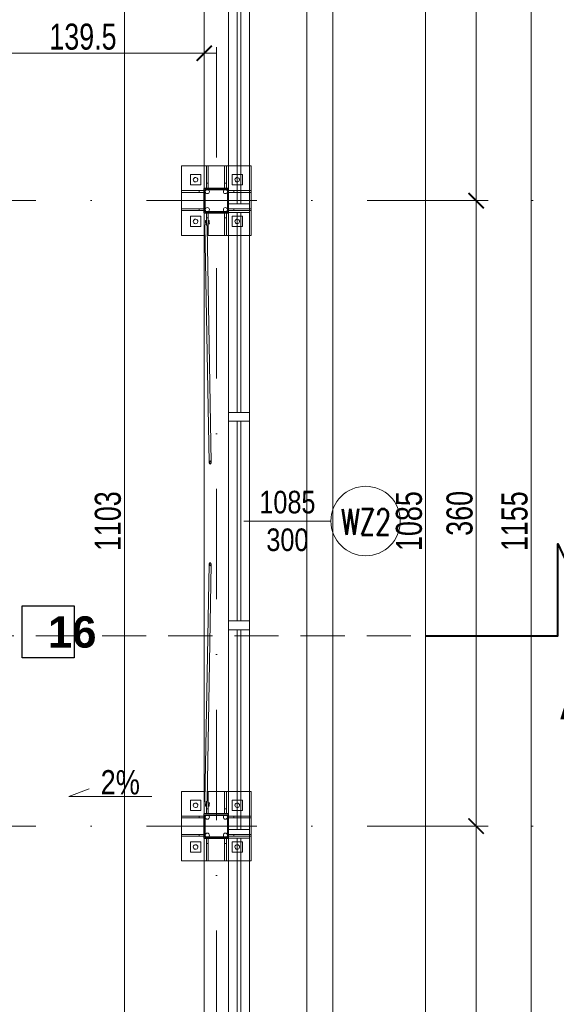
# Model space of a CAD drawing. Header units: millimetres. Extents: x -13532 to 2392, y -5241 to 5322.
# Tile 225 of 256: x -9669 to -9360, y 1375 to 1942. Entities that reach past the tile are written whole.
import ezdxf
from ezdxf.enums import TextEntityAlignment as Align

# ---------------------------------------------------------------- set-up
doc = ezdxf.new("R2010")
doc.units = ezdxf.units.MM
doc.linetypes.add('DASHED', pattern=[19.05, 12.7, -6.35])
doc.linetypes.add('KRESKAKROPKA2', pattern=[12.7, 6.35, -3.175, 0, -3.175])
doc.layers.get('0').update_dxf_attribs({"lineweight": 9, "true_color": 0x939393})
doc.layers.get('Defpoints').update_dxf_attribs({"true_color": 0xdae6d4})
for name, color, linetype, lineweight in [('- AGP-1_OPISY', 7, 'Continuous', 9), ('cz-sr', 150, 'Continuous', 15), ('opisy pomieszczeń - AGP1', 7, 'Continuous', 5), ('TS_INNE_OBIEKTY', 204, 'Continuous', 30), ('Wymiarowanie - Poziomy - AGP1', 172, 'Continuous', 5)]:
    doc.layers.add(name, color=color, linetype=linetype, lineweight=lineweight)
for name, color, linetype, lineweight, true_color in [('a___wymiary', 7, 'Continuous', 5, 0x666666), ('drzwi - AGP1', 7, 'Continuous', 13, 0x7f7f7f), ('KONSTRUKCJA - CIE - AGP1', 7, 'Continuous', 5, 0xbfbfbf), ('OPIS - AGP1', 7, 'Continuous', 0, 0x7f7f7f), ('OPISY - AGP1', 7, 'Continuous', 5, 0x000000), ('OSI', 7, 'KRESKAKROPKA2', 5, 0x7f7f7f), ('tło', 7, 'Continuous', 5, 0xcccccc), ('wymiary', 7, 'Continuous', 5, 0x7f7f7f), ('WYMIARY - AGP1', 7, 'Continuous', 5, 0x716d5a)]:
    doc.layers.add(name, color=color, linetype=linetype, lineweight=lineweight, true_color=true_color)
doc.styles.add('ARIAL', font='arial.ttf', dxfattribs={"width": 0.8})
doc.styles.add('ARIAL NARROW', font='ARIALN.TTF', dxfattribs={"width": 0.9})
doc.styles.add('GENERATED_STYLE_2', font='ARIAL.TTF', dxfattribs={"width": 0.999153})
doc.styles.add('ROMANS15', font='simplex.shx', dxfattribs={"width": 0.9, "height": 15})
doc.dimstyles.new('wymiary agp1', dxfattribs={"dimtxt": 15, "dimasz": 5, "dimexe": 5, "dimexo": 5, "dimgap": 1.8, "dimtad": 1, "dimdec": 3, "dimrnd": 0.5, "dimdsep": 46, "dimtxsty": 'ARIAL NARROW', "dimblk": 'znacznik', "dimcen": 1.5, "dimse1": 1, "dimse2": 1, "dimclrd": 256, "dimclre": 256, "dimazin": 0, "dimtfac": 1, "dimtdec": 3, "dimtmove": 1, "dimatfit": 3, "dimldrblk": 'znacznik', "dimfxl": 1000, "dimfxlon": 1, "dimlwd": -1, "dimarcsym": 0})

# ---------------------------------------------------------------- blocks, each defined once
blk = doc.blocks.new('tło')
at = {"layer": 'tło'}
for p, q in [((-9492.55, 2336.85), (-9492.55, 976.56)), ((-9507.55, 2321.87), (-9507.55, 976.56))]:
    blk.add_line(p, q, dxfattribs=at)
blk = doc.blocks.new('znacznik')
at = {"layer": 'a___wymiary'}
for p, q in [((0, 1.39), (0, -1.39)), ((1.39, 0), (-1.39, 0))]:
    blk.add_line(p, q, dxfattribs=at)
at = {"layer": 'a___wymiary', "const_width": 0.2}
blk.add_lwpolyline([(0.88, 0.88), (-0.88, -0.88)], dxfattribs=at)
blk = doc.blocks.new('*D507')
at = {"layer": 'Defpoints', "color": 0}
for p in [(-9536.64, 2230.85), (-9374.46, 2230.85), (-9536.64, 1075.85)]:
    blk.add_point(p, dxfattribs=at)
at = {"layer": 'WYMIARY - AGP1'}
blk.add_line((-9374.46, 1080.85), (-9374.46, 2225.85), dxfattribs=at)
at = {"layer": 'WYMIARY - AGP1', "xscale": 5, "yscale": 5, "zscale": 5}
for p, rotation in [((-9374.46, 2230.85), 90), ((-9374.46, 1075.85), 270)]:
    blk.add_blockref('znacznik', p, dxfattribs=dict(at, rotation=rotation))
at = {"layer": 'WYMIARY - AGP1', "color": 18, "true_color": 0x000000, "insert": (-9383.92, 1653.35), "char_height": 15, "attachment_point": 5, "rotation": 90, "style": 'ARIAL NARROW'}
blk.add_mtext('1155', dxfattribs=at)
blk = doc.blocks.new('*D551')
at = {"layer": 'Defpoints', "color": 0}
for p in [(-9548.64, 2105.68), (-10074.84, 2053.7), (-9548.64, 1927.1)]:
    blk.add_point(p, dxfattribs=at)
at = {"layer": 'WYMIARY - AGP1'}
blk.add_line((-10069.84, 2105.68), (-9553.64, 2105.68), dxfattribs=at)
at = {"layer": 'WYMIARY - AGP1', "xscale": 5, "yscale": 5, "zscale": 5, "rotation": 180}
blk.add_blockref('znacznik', (-10074.84, 2105.68), dxfattribs=at)
at = {"layer": 'WYMIARY - AGP1', "xscale": 5, "yscale": 5, "zscale": 5}
blk.add_blockref('znacznik', (-9548.64, 2105.68), dxfattribs=at)
at = {"layer": 'WYMIARY - AGP1', "color": 18, "true_color": 0x000000, "insert": (-9822.32, 2115.14), "char_height": 15, "attachment_point": 5, "style": 'ARIAL NARROW'}
blk.add_mtext('526', dxfattribs=at)
blk = doc.blocks.new('fgfggfgfg')
at = {"layer": 'drzwi - AGP1'}
for p, q in [((-8690.59, 2131.6), (-8690.59, 2016.6)), ((-8688.59, 2016.6), (-8688.59, 2131.6)), ((-8695.59, 2016.6), (-8695.59, 2011.6)), ((-8683.59, 2016.6), (-8695.59, 2016.6)), ((-8695.59, 2011.6), (-8683.59, 2011.6)), ((-8690.59, 2011.6), (-8690.59, 1896.6)), ((-8688.59, 1896.6), (-8688.59, 2011.6)), ((-8683.59, 2016.6), (-8683.59, 2011.6)), ((-8695.59, 1896.6), (-8695.59, 1891.6)), ((-8683.59, 1896.6), (-8695.59, 1896.6)), ((-8683.59, 1896.6), (-8683.59, 1891.6)), ((-8695.59, 1891.6), (-8683.59, 1891.6)), ((-8690.59, 1891.6), (-8690.59, 1776.6)), ((-8688.59, 1776.6), (-8688.59, 1891.6)), ((-8695.59, 1776.6), (-8695.59, 1771.6)), ((-8683.59, 1776.6), (-8695.59, 1776.6)), ((-8683.59, 1776.6), (-8683.59, 1771.6)), ((-8695.59, 1771.6), (-8683.59, 1771.6)), ((-8690.59, 1771.6), (-8690.59, 1656.6)), ((-8688.59, 1656.6), (-8688.59, 1771.6)), ((-8695.59, 1656.6), (-8695.59, 1651.6)), ((-8683.59, 1656.6), (-8695.59, 1656.6)), ((-8683.59, 1656.6), (-8683.59, 1651.6)), ((-8695.59, 1651.6), (-8683.59, 1651.6)), ((-8690.59, 1651.6), (-8690.59, 1536.6)), ((-8688.59, 1536.6), (-8688.59, 1651.6))]:
    blk.add_line(p, q, dxfattribs=at)
for points in [[(-8695.59, 2376.6), (-8695.59, 1291.6)], [(-8683.59, 1291.6), (-8683.59, 2376.6)]]:
    blk.add_lwpolyline(points, dxfattribs=at)
blk = doc.blocks.new('*D631')
at = {"layer": 'Defpoints', "color": 0}
for p in [(-9458.59, 1477.85), (-9406.11, 1477.85), (-9467.75, 1094.85)]:
    blk.add_point(p, dxfattribs=at)
at = {"layer": 'WYMIARY - AGP1'}
blk.add_line((-9406.11, 1099.85), (-9406.11, 1472.85), dxfattribs=at)
at = {"layer": 'WYMIARY - AGP1', "xscale": 5, "yscale": 5, "zscale": 5}
for p, rotation in [((-9406.11, 1477.85), 90), ((-9406.11, 1094.85), 270)]:
    blk.add_blockref('znacznik', p, dxfattribs=dict(at, rotation=rotation))
at = {"layer": 'WYMIARY - AGP1', "color": 18, "true_color": 0x000000, "insert": (-9415.57, 1286.35), "char_height": 15, "attachment_point": 5, "rotation": 90, "style": 'ARIAL NARROW'}
blk.add_mtext('383', dxfattribs=at)
blk = doc.blocks.new('*D649')
at = {"layer": 'Defpoints', "color": 0}
for p in [(-9659.98, 2204.85), (-9637.26, 1101.85), (-9608.6, 1101.85)]:
    blk.add_point(p, dxfattribs=at)
at = {"layer": 'WYMIARY - AGP1'}
blk.add_line((-9608.6, 2199.85), (-9608.6, 1106.85), dxfattribs=at)
at = {"layer": 'WYMIARY - AGP1', "xscale": 5, "yscale": 5, "zscale": 5}
for p, rotation in [((-9608.6, 2204.85), 90), ((-9608.6, 1101.85), 270)]:
    blk.add_blockref('znacznik', p, dxfattribs=dict(at, rotation=rotation))
at = {"layer": 'WYMIARY - AGP1', "color": 18, "true_color": 0x000000, "insert": (-9618.06, 1653.35), "char_height": 15, "attachment_point": 5, "rotation": 90, "style": 'ARIAL NARROW'}
blk.add_mtext('1103', dxfattribs=at)
blk = doc.blocks.new('osi')
at = {"layer": 'OSI', "ltscale": 10}
for p, q in [((-9555.74, 845.85), (-9555.74, 3158.85)), ((-11756.72, 1837.85), (-9340.14, 1837.85)), ((-11756.72, 1477.85), (-9340.14, 1477.85))]:
    blk.add_line(p, q, dxfattribs=at)
blk = doc.blocks.new('DFGSGSGS')
at = {"layer": '- AGP-1_OPISY', "lineweight": 40}
blk.add_lwpolyline([(-9434.86, 1587.38), (-9359.11, 1587.38), (-9359.11, 1640.3), (-9334.34, 1587.38)], dxfattribs=at)
at = {"layer": '- AGP-1_OPISY', "linetype": 'DASHED', "lineweight": 0, "ltscale": 2}
blk.add_lwpolyline([(-11678.83, 1587.38), (-9434.86, 1587.38)], dxfattribs=at)
at = {"layer": '- AGP-1_OPISY', "insert": (-9331.64, 1539.42), "char_height": 35, "width": 38.8305, "attachment_point": 9, "style": 'ARIAL'}
blk.add_mtext('A', dxfattribs=at)
blk = doc.blocks.new('konstrukcja 2025.01.09')
at = {"layer": 'KONSTRUKCJA - CIE - AGP1', "linetype": 'Continuous'}
for p, q in [((3688.92, 6798.11), (3688.92, 6812.36)), ((3688.92, 6812.36), (3703.17, 6812.36)), ((3703.17, 6799.37), (3703.17, 6812.36)), ((3704.17, 6812.36), (3703.17, 6812.36)), ((3704.17, 6799.37), (3704.17, 6812.36)), ((3704.17, 6812.36), (3713.67, 6812.36)), ((3713.67, 6799.37), (3713.67, 6812.36)), ((3714.67, 6812.36), (3713.67, 6812.36)), ((3714.67, 6799.37), (3714.67, 6812.36)), ((3714.67, 6812.36), (3728.92, 6812.36)), ((3728.92, 6798.11), (3728.92, 6812.36)), ((3699.92, 6807.36), (3693.92, 6807.36)), ((3693.92, 6807.36), (3693.92, 6801.36)), ((3699.92, 6801.36), (3699.92, 6807.36)), ((3717.92, 6807.36), (3717.92, 6801.36)), ((3723.92, 6807.36), (3717.92, 6807.36)), ((3723.92, 6801.36), (3723.92, 6807.36)), ((3693.92, 6801.36), (3699.92, 6801.36)), ((3703.17, 6802.36), (3704.17, 6802.36)), ((3713.67, 6802.36), (3714.67, 6802.36)), ((3717.92, 6801.36), (3723.92, 6801.36)), ((3701.92, 6798.11), (3688.92, 6798.11)), ((3688.92, 6798.11), (3688.92, 6797.11)), ((3701.92, 6797.11), (3688.92, 6797.11)), ((3688.92, 6787.61), (3688.92, 6797.11)), ((3698.92, 6797.11), (3698.92, 6798.11)), ((3728.92, 6798.11), (3715.92, 6798.11)), ((3715.92, 6797.11), (3728.92, 6797.11)), ((3718.92, 6797.11), (3718.92, 6798.11)), ((3728.92, 6797.11), (3728.92, 6798.11)), ((3728.92, 6787.61), (3728.92, 6797.11)), ((3701.92, 6787.61), (3688.92, 6787.61)), ((3688.92, 6787.61), (3688.92, 6786.61)), ((3688.92, 6772.36), (3688.92, 6786.61)), ((3701.92, 6786.61), (3688.92, 6786.61)), ((3693.92, 6783.36), (3699.92, 6783.36)), ((3693.92, 6777.36), (3693.92, 6783.36)), ((3698.92, 6786.61), (3698.92, 6787.61)), ((3699.92, 6783.36), (3699.92, 6777.36)), ((3703.17, 6778.01), (3703.17, 6785.36)), ((3704.17, 6775.19), (3704.17, 6785.36)), ((3713.67, 6785.36), (3713.67, 6772.36)), ((3714.67, 6772.36), (3714.67, 6785.36)), ((3728.92, 6787.61), (3715.92, 6787.61)), ((3715.92, 6786.61), (3728.92, 6786.61)), ((3723.92, 6783.36), (3717.92, 6783.36)), ((3717.92, 6783.36), (3717.92, 6777.36)), ((3718.92, 6786.61), (3718.92, 6787.61)), ((3723.92, 6777.36), (3723.92, 6783.36)), ((3728.92, 6786.61), (3728.92, 6787.61)), ((3728.92, 6772.36), (3728.92, 6786.61)), ((3699.92, 6777.36), (3693.92, 6777.36)), ((3702.31, 6778.06), (3702.48, 6778.4)), ((3704.73, 6641.64), (3702.31, 6778.06)), ((3702.48, 6778.4), (3702.9, 6778.55)), ((3702.71, 6780.88), (3703.17, 6780.89)), ((3702.72, 6780.07), (3702.71, 6780.88)), ((3702.71, 6780.88), (3702.72, 6780.71)), ((3702.72, 6780.71), (3703.17, 6780.72)), ((3702.72, 6780.71), (3702.73, 6779.74)), ((3702.74, 6779.1), (3702.72, 6780.07)), ((3702.73, 6779.74), (3703.17, 6779.75)), ((3702.73, 6779.74), (3702.75, 6778.94)), ((3702.75, 6778.94), (3702.74, 6779.1)), ((3702.75, 6778.94), (3703.17, 6778.94)), ((3702.9, 6778.55), (3703.17, 6778.46)), ((3703.17, 6782.37), (3704.17, 6782.37)), ((3703.52, 6777.22), (3703.49, 6779.09)), ((3703.52, 6777.22), (3704.12, 6777.23)), ((3703.6, 6774.05), (3703.52, 6777.22)), ((3705.93, 6641.66), (3703.52, 6777.22)), ((3704.12, 6777.23), (3704.09, 6779.1)), ((3704.12, 6777.23), (3704.2, 6774.07)), ((3704.81, 6780.91), (3704.17, 6780.9)), ((3704.82, 6780.75), (3704.17, 6780.74)), ((3704.83, 6779.78), (3704.17, 6779.77)), ((3704.17, 6778.96), (3704.85, 6778.97)), ((3704.82, 6780.75), (3704.81, 6780.91)), ((3704.83, 6779.78), (3704.82, 6780.75)), ((3704.85, 6778.97), (3704.83, 6779.78)), ((3713.67, 6782.36), (3714.67, 6782.36)), ((3717.92, 6777.36), (3723.92, 6777.36)), ((3688.92, 6772.36), (3702.41, 6772.36)), ((3703.6, 6774.05), (3704.2, 6774.07)), ((3704.17, 6772.37), (3703.61, 6772.37)), ((3704.2, 6774.07), (3704.16, 6776.25)), ((3704.17, 6772.37), (3704.17, 6774.07)), ((3704.17, 6772.36), (3713.67, 6772.36)), ((3713.67, 6772.36), (3714.67, 6772.36)), ((3714.67, 6772.36), (3728.92, 6772.36)), ((3702.31, 6446.67), (3704.73, 6583.09)), ((3703.52, 6447.07), (3705.93, 6583.07)), ((3688.92, 6438.11), (3688.92, 6452.36)), ((3688.92, 6452.36), (3702.41, 6452.36)), ((3703.54, 6447.51), (3703.58, 6450.67)), ((3703.58, 6450.67), (3704.18, 6450.67)), ((3703.61, 6452.36), (3704.17, 6452.36)), ((3704.18, 6450.67), (3704.14, 6447.5)), ((3704.17, 6452.36), (3704.17, 6450.67)), ((3704.17, 6452.36), (3713.67, 6452.36)), ((3704.17, 6439.36), (3704.17, 6449.93)), ((3713.67, 6439.37), (3713.67, 6452.36)), ((3714.67, 6452.36), (3713.67, 6452.36)), ((3714.67, 6439.37), (3714.67, 6452.36)), ((3714.67, 6452.36), (3728.92, 6452.36)), ((3728.92, 6438.11), (3728.92, 6452.36)), ((3699.92, 6447.36), (3693.92, 6447.36)), ((3693.92, 6447.36), (3693.92, 6441.36)), ((3699.92, 6441.36), (3699.92, 6447.36)), ((3702.48, 6446.33), (3702.31, 6446.67)), ((3702.9, 6446.18), (3702.48, 6446.33)), ((3702.73, 6444.94), (3702.71, 6443.99)), ((3703.17, 6443.98), (3702.71, 6443.99)), ((3702.71, 6443.99), (3702.71, 6443.87)), ((3702.71, 6443.87), (3703.17, 6443.86)), ((3702.75, 6445.77), (3702.73, 6444.94)), ((3702.73, 6444.94), (3703.17, 6444.93)), ((3702.75, 6445.77), (3703.17, 6445.76)), ((3703.17, 6446.27), (3702.9, 6446.18)), ((3703.17, 6439.36), (3703.17, 6446.72)), ((3703.5, 6445.64), (3703.54, 6447.51)), ((3703.54, 6447.51), (3704.14, 6447.5)), ((3704.14, 6447.5), (3704.1, 6445.63)), ((3704.85, 6445.73), (3704.17, 6445.74)), ((3704.83, 6444.89), (3704.17, 6444.91)), ((3704.17, 6443.95), (3704.81, 6443.94)), ((3704.81, 6443.82), (3704.17, 6443.84)), ((3704.81, 6443.94), (3704.83, 6444.89)), ((3704.81, 6443.94), (3704.81, 6443.82)), ((3704.83, 6444.89), (3704.85, 6445.73)), ((3717.92, 6447.36), (3717.92, 6441.36)), ((3723.92, 6447.36), (3717.92, 6447.36)), ((3723.92, 6441.36), (3723.92, 6447.36)), ((3701.92, 6438.11), (3688.92, 6438.11)), ((3688.92, 6438.11), (3688.92, 6437.11)), ((3701.92, 6437.11), (3688.92, 6437.11)), ((3688.92, 6427.61), (3688.92, 6437.11)), ((3693.92, 6441.36), (3699.92, 6441.36)), ((3698.92, 6437.11), (3698.92, 6438.11)), ((3703.17, 6442.36), (3704.17, 6442.36)), ((3713.67, 6442.36), (3714.67, 6442.36)), ((3728.92, 6438.11), (3715.92, 6438.11)), ((3715.92, 6437.11), (3728.92, 6437.11)), ((3717.92, 6441.36), (3723.92, 6441.36)), ((3718.92, 6437.11), (3718.92, 6438.11)), ((3728.92, 6437.11), (3728.92, 6438.11)), ((3728.92, 6427.61), (3728.92, 6437.11)), ((3701.92, 6427.61), (3688.92, 6427.61)), ((3688.92, 6427.61), (3688.92, 6426.61)), ((3701.92, 6426.61), (3688.92, 6426.61)), ((3688.92, 6412.36), (3688.92, 6426.61)), ((3698.92, 6426.61), (3698.92, 6427.61)), ((3728.92, 6427.61), (3715.92, 6427.61)), ((3715.92, 6426.61), (3728.92, 6426.61)), ((3718.92, 6426.61), (3718.92, 6427.61)), ((3728.92, 6426.61), (3728.92, 6427.61)), ((3728.92, 6412.36), (3728.92, 6426.61)), ((3693.92, 6423.36), (3699.92, 6423.36)), ((3693.92, 6417.36), (3693.92, 6423.36)), ((3699.92, 6423.36), (3699.92, 6417.36)), ((3703.17, 6425.36), (3703.17, 6412.36)), ((3703.17, 6422.36), (3704.17, 6422.36)), ((3704.17, 6412.36), (3704.17, 6425.36)), ((3713.67, 6425.36), (3713.67, 6412.36)), ((3713.67, 6422.36), (3714.67, 6422.36)), ((3714.67, 6412.36), (3714.67, 6425.36)), ((3723.92, 6423.36), (3717.92, 6423.36)), ((3717.92, 6423.36), (3717.92, 6417.36)), ((3723.92, 6417.36), (3723.92, 6423.36)), ((3699.92, 6417.36), (3693.92, 6417.36)), ((3717.92, 6417.36), (3723.92, 6417.36)), ((3688.92, 6412.36), (3703.17, 6412.36)), ((3703.17, 6412.36), (3704.17, 6412.36)), ((3704.17, 6412.36), (3713.67, 6412.36)), ((3713.67, 6412.36), (3714.67, 6412.36)), ((3714.67, 6412.36), (3728.92, 6412.36))]:
    blk.add_line(p, q, dxfattribs=at)
for centre, radius, start, end in [((3696.92, 6804.36), 1.3, 108, 288), ((3696.92, 6804.36), 1.3, 108, 288), ((3696.92, 6804.36), 1.3, 288, 108), ((3696.92, 6804.36), 1.3, 288, 108), ((3720.92, 6804.36), 1.3, 108, 288), ((3720.92, 6804.36), 1.3, 108, 288), ((3720.92, 6804.36), 1.3, 288, 108), ((3720.92, 6804.36), 1.3, 288, 108), ((3703.72, 6797.56), 1.2, 0, 180), ((3703.72, 6797.56), 1.2, 0, 180), ((3703.72, 6797.56), 1.2, 180, 0), ((3703.72, 6797.56), 1.2, 180, 0), ((3714.12, 6797.56), 1.2, 0, 180), ((3714.12, 6797.56), 1.2, 0, 180), ((3714.12, 6797.56), 1.2, 180, 0), ((3714.12, 6797.56), 1.2, 180, 0), ((3703.72, 6787.16), 1.2, 0, 180), ((3703.72, 6787.16), 1.2, 0, 180), ((3714.12, 6787.16), 1.2, 0, 180), ((3714.12, 6787.16), 1.2, 0, 180), ((3703.72, 6787.16), 1.2, 180, 0), ((3703.72, 6787.16), 1.2, 180, 0), ((3714.12, 6787.16), 1.2, 180, 0), ((3714.12, 6787.16), 1.2, 180, 0), ((3696.92, 6780.36), 1.3, 108, 288), ((3696.92, 6780.36), 1.3, 108, 288), ((3696.92, 6780.36), 1.3, 288, 108), ((3696.92, 6780.36), 1.3, 288, 108), ((3720.92, 6780.36), 1.3, 108, 288), ((3720.92, 6780.36), 1.3, 108, 288), ((3720.92, 6780.36), 1.3, 288, 108), ((3720.92, 6780.36), 1.3, 288, 108), ((3696.92, 6444.36), 1.3, 108, 288), ((3696.92, 6444.36), 1.3, 108, 288), ((3696.92, 6444.36), 1.3, 288, 108), ((3696.92, 6444.36), 1.3, 288, 108), ((3720.92, 6444.36), 1.3, 108, 288), ((3720.92, 6444.36), 1.3, 108, 288), ((3720.92, 6444.36), 1.3, 288, 108), ((3720.92, 6444.36), 1.3, 288, 108), ((3703.72, 6437.56), 1.2, 0, 180), ((3703.72, 6437.56), 1.2, 0, 180), ((3703.72, 6437.56), 1.2, 180, 0), ((3703.72, 6437.56), 1.2, 180, 0), ((3714.12, 6437.56), 1.2, 0, 180), ((3714.12, 6437.56), 1.2, 0, 180), ((3714.12, 6437.56), 1.2, 180, 0), ((3714.12, 6437.56), 1.2, 180, 0), ((3703.72, 6427.16), 1.2, 0, 180), ((3703.72, 6427.16), 1.2, 0, 180), ((3703.72, 6427.16), 1.2, 180, 0), ((3703.72, 6427.16), 1.2, 180, 0), ((3714.12, 6427.16), 1.2, 0, 180), ((3714.12, 6427.16), 1.2, 0, 180), ((3714.12, 6427.16), 1.2, 180, 0), ((3714.12, 6427.16), 1.2, 180, 0), ((3696.92, 6420.36), 1.3, 108, 288), ((3696.92, 6420.36), 1.3, 108, 288), ((3696.92, 6420.36), 1.3, 288, 108), ((3696.92, 6420.36), 1.3, 288, 108), ((3720.92, 6420.36), 1.3, 108, 288), ((3720.92, 6420.36), 1.3, 108, 288), ((3720.92, 6420.36), 1.3, 288, 108), ((3720.92, 6420.36), 1.3, 288, 108)]:
    blk.add_arc(centre, radius, start, end, dxfattribs=at)
at = {"layer": 'TS_INNE_OBIEKTY', "linetype": 'Continuous'}
for p, q in [((3701.92, 6785.36), (3701.92, 6799.36)), ((3715.92, 6799.36), (3701.92, 6799.36)), ((3702.52, 6785.96), (3702.52, 6798.76)), ((3702.52, 6798.76), (3715.32, 6798.76)), ((3715.32, 6798.76), (3715.32, 6785.96)), ((3715.92, 6785.36), (3715.92, 6799.36)), ((3701.92, 6785.36), (3715.92, 6785.36)), ((3715.32, 6785.96), (3702.52, 6785.96)), ((3704.9, 6642.18), (3704.73, 6641.64)), ((3704.73, 6641.64), (3704.92, 6641.11)), ((3705.32, 6642.41), (3704.9, 6642.18)), ((3704.92, 6641.11), (3705.34, 6640.89)), ((3705.75, 6642.19), (3705.32, 6642.41)), ((3705.34, 6640.89), (3705.76, 6641.12)), ((3705.93, 6641.66), (3705.75, 6642.19)), ((3705.76, 6641.12), (3705.93, 6641.66)), ((3704.92, 6583.62), (3704.73, 6583.09)), ((3704.73, 6583.09), (3704.9, 6582.55)), ((3704.9, 6582.55), (3705.32, 6582.32)), ((3705.34, 6583.84), (3704.92, 6583.62)), ((3705.32, 6582.32), (3705.75, 6582.54)), ((3705.76, 6583.61), (3705.34, 6583.84)), ((3705.75, 6582.54), (3705.93, 6583.07)), ((3705.93, 6583.07), (3705.76, 6583.61)), ((3701.92, 6425.36), (3701.92, 6439.36)), ((3715.92, 6439.36), (3701.92, 6439.36)), ((3702.52, 6425.96), (3702.52, 6438.76)), ((3702.52, 6438.76), (3715.32, 6438.76)), ((3715.32, 6438.76), (3715.32, 6425.96)), ((3715.92, 6425.36), (3715.92, 6439.36)), ((3715.32, 6425.96), (3702.52, 6425.96)), ((3701.92, 6425.36), (3715.92, 6425.36))]:
    blk.add_line(p, q, dxfattribs=at)
blk = doc.blocks.new('*D4725')
at = {"layer": 'Defpoints', "color": 0}
for p in [(-9468.78, 1837.85), (-9406.11, 1837.85), (-9468.78, 1477.85)]:
    blk.add_point(p, dxfattribs=at)
at = {"layer": 'WYMIARY - AGP1'}
blk.add_line((-9406.11, 1482.85), (-9406.11, 1832.85), dxfattribs=at)
at = {"layer": 'WYMIARY - AGP1', "xscale": 5, "yscale": 5, "zscale": 5}
for p, rotation in [((-9406.11, 1837.85), 90), ((-9406.11, 1477.85), 270)]:
    blk.add_blockref('znacznik', p, dxfattribs=dict(at, rotation=rotation))
at = {"layer": 'WYMIARY - AGP1', "color": 18, "true_color": 0x000000, "insert": (-9415.57, 1657.85), "char_height": 15, "attachment_point": 5, "rotation": 90, "style": 'ARIAL NARROW'}
blk.add_mtext('360', dxfattribs=at)
blk = doc.blocks.new('*D4726')
at = {"layer": 'Defpoints', "color": 0}
for p in [(-9458.11, 2197.85), (-9406.11, 2197.85), (-9458.11, 1837.85)]:
    blk.add_point(p, dxfattribs=at)
at = {"layer": 'WYMIARY - AGP1'}
blk.add_line((-9406.11, 1842.85), (-9406.11, 2192.85), dxfattribs=at)
at = {"layer": 'WYMIARY - AGP1', "xscale": 5, "yscale": 5, "zscale": 5}
for p, rotation in [((-9406.11, 2197.85), 90), ((-9406.11, 1837.85), 270)]:
    blk.add_blockref('znacznik', p, dxfattribs=dict(at, rotation=rotation))
at = {"layer": 'WYMIARY - AGP1', "color": 18, "true_color": 0x000000, "insert": (-9415.57, 2017.85), "char_height": 15, "attachment_point": 5, "rotation": 90, "style": 'ARIAL NARROW'}
blk.add_mtext('360', dxfattribs=at)
blk = doc.blocks.new('*D4750')
at = {"layer": 'Defpoints', "color": 0}
for p in [(-9536.64, 2195.91), (-9435.27, 2195.91), (-9536.64, 1110.91)]:
    blk.add_point(p, dxfattribs=at)
at = {"layer": 'WYMIARY - AGP1'}
blk.add_line((-9435.27, 1115.91), (-9435.27, 2190.91), dxfattribs=at)
at = {"layer": 'WYMIARY - AGP1', "xscale": 5, "yscale": 5, "zscale": 5}
for p, rotation in [((-9435.27, 2195.91), 90), ((-9435.27, 1110.91), 270)]:
    blk.add_blockref('znacznik', p, dxfattribs=dict(at, rotation=rotation))
at = {"layer": 'WYMIARY - AGP1', "color": 18, "true_color": 0x000000, "insert": (-9444.73, 1653.41), "char_height": 15, "attachment_point": 5, "rotation": 90, "style": 'ARIAL NARROW'}
blk.add_mtext('1085', dxfattribs=at)
blk = doc.blocks.new('*D4766')
at = {"layer": 'Defpoints', "color": 0}
for p in [(-9562.64, 1922.65), (-9702.31, 1810.93), (-9562.64, 1810.93)]:
    blk.add_point(p, dxfattribs=at)
at = {"layer": 'WYMIARY - AGP1'}
blk.add_line((-9697.31, 1922.65), (-9567.64, 1922.65), dxfattribs=at)
at = {"layer": 'WYMIARY - AGP1', "xscale": 5, "yscale": 5, "zscale": 5, "rotation": 180}
blk.add_blockref('znacznik', (-9702.31, 1922.65), dxfattribs=at)
at = {"layer": 'WYMIARY - AGP1', "xscale": 5, "yscale": 5, "zscale": 5}
blk.add_blockref('znacznik', (-9562.64, 1922.65), dxfattribs=at)
at = {"layer": 'WYMIARY - AGP1', "color": 18, "true_color": 0x000000, "insert": (-9632.47, 1932.11), "char_height": 15, "attachment_point": 5, "style": 'ARIAL NARROW'}
blk.add_mtext('139.5', dxfattribs=at)

msp = doc.modelspace()

# ---------------------------------------------------------------- linework, layer by layer
at = {"layer": 'cz-sr'}
msp.add_line((-9562.638, 2204.8541), (-9562.638, 1101.8541), dxfattribs=at)
at = {"layer": 'OPIS - AGP1'}
msp.add_lwpolyline([(-9592.8378, 1494.9931), (-9640.5107, 1494.9931), (-9628.8489, 1499.3021)], dxfattribs=at)
msp.add_circle((-9469.7566, 1653.4137), 20, dxfattribs=at)
at = {"layer": 'opisy pomieszczeń - AGP1', "lineweight": 30}
msp.add_lwpolyline([(-9667.4595, 1604.7138), (-9637.4595, 1604.7138), (-9637.4595, 1574.7138), (-9667.4595, 1574.7138), (-9667.4595, 1604.7138)], dxfattribs=at)
at = {"layer": 'wymiary'}
for points in [[(-9562.638, 2204.8541), (-9562.638, 1101.8541)], [(-9489.7566, 1653.4137), (-9539.7566, 1653.4137)]]:
    msp.add_lwpolyline(points, dxfattribs=at)

# ---------------------------------------------------------------- block references
at = {"layer": 'cz-sr'}
msp.add_blockref('osi', (0.0999, 0), dxfattribs=at)
at = {"layer": 'drzwi - AGP1'}
msp.add_blockref('fgfggfgfg', (-853.0515, -180.6825), dxfattribs=at)
at = {"layer": 'wymiary'}
for name, p in [('tło', (3.8959, -0.0005)), ('DFGSGSGS', (0, 0)), ('konstrukcja 2025.01.09', (-13264.5595, -4954.5109))]:
    msp.add_blockref(name, p, dxfattribs=at)

# ---------------------------------------------------------------- texts
at = {"color": 7, "lineweight": 18, "insert": (-9514.7565, 1653.4137), "char_height": 13, "width": 10, "attachment_point": 5, "style": 'ARIAL'}
msp.add_mtext('\\pxqc;{\\fArial|b0|i0|c238|p0;1085\\P300}', dxfattribs=at)
at = {"layer": 'OPISY - AGP1', "style": 'ROMANS15', "width": 0.7}
msp.add_attdef('WZ2', text='O1', height=15, rotation=0.000589, dxfattribs=at).set_placement((-9469.5708, 1645.4365), align=Align.CENTER)
at = {"layer": 'opisy pomieszczeń - AGP1', "lineweight": 18, "insert": (-9652.6546, 1598.5926), "char_height": 18, "width": 3.410605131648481e-13, "attachment_point": 1, "style": 'ARIAL'}
msp.add_mtext('\\pxqc;{\\fArial|b1|i0|c238|p34;\\W1;16}', dxfattribs=at)
at = {"layer": 'Wymiarowanie - Poziomy - AGP1', "insert": (-9622.2881, 1510.0988), "char_height": 14, "attachment_point": 1, "style": 'GENERATED_STYLE_2'}
msp.add_mtext('{\\W0.8;2%}', dxfattribs=at)

# ---------------------------------------------------------------- dimensions: what is measured, and where the dimension line sits
at = {"layer": 'WYMIARY - AGP1'}
for base, p1, p2, picture, middle in [((-9374.45994, 2230.85457), (-9536.63796, 1075.85409), (-9536.63796, 2230.85457), '*D507', (-9374.45994, 1653.35433)), ((-9406.1083, 1477.8541), (-9467.75, 1094.8541), (-9458.5862, 1477.8541), '*D631', (-9406.1083, 1286.3541))]:
    dim = msp.add_linear_dim(base=base, p1=p1, p2=p2, angle=90, dimstyle='wymiary agp1', override={"dimclrd": 256, "dimclre": 256}, dxfattribs=at)
    dim.commit()
    dim.dimension.update_dxf_attribs({"geometry": picture, "text_midpoint": middle, "dimtype": 160})
for base, p1, p2, override, picture, middle in [((-9608.5976, 1101.8541), (-9659.9824, 2204.8541), (-9637.2633, 1101.8541), {"dimclrd": 256, "dimclre": 256}, '*D649', (-9618.0562, 1653.3541)), ((-9406.1083, 2197.8541), (-9458.1106, 1837.8541), (-9458.1106, 2197.8541), {"dimblk": 'znacznik'}, '*D4726', (-9415.5669, 2017.8541)), ((-9406.1083, 1837.8541), (-9468.7822, 1477.8541), (-9468.7822, 1837.8541), {"dimblk": 'znacznik'}, '*D4725', (-9415.5669, 1657.8541))]:
    dim = msp.add_linear_dim(base=base, p1=p1, p2=p2, angle=90, dimstyle='wymiary agp1', override=override, dxfattribs=at)
    dim.commit()
    dim.dimension.update_dxf_attribs({"geometry": picture, "text_midpoint": middle})
dim = msp.add_linear_dim(base=(-9435.2706, 2195.9137), p1=(-9536.638, 1110.9137), p2=(-9536.638, 2195.9137), angle=90, dimstyle='wymiary agp1', dxfattribs=at)
dim.commit()
dim.dimension.update_dxf_attribs({"geometry": '*D4750', "text_midpoint": (-9444.7292, 1653.4137)})
dim = msp.add_linear_dim(base=(-9548.638, 2105.6786), p1=(-10074.838, 2053.7025), p2=(-9548.638, 1927.0965), dimstyle='wymiary agp1', override={"dimclrd": 256, "dimclre": 256}, dxfattribs=at)
dim.commit()
dim.dimension.update_dxf_attribs({"geometry": '*D551', "text_midpoint": (-9822.3216, 2105.6786), "dimtype": 160})
dim = msp.add_linear_dim(base=(-9562.638, 1922.6482), p1=(-9702.308, 1810.9303), p2=(-9562.638, 1810.9303), dimstyle='wymiary agp1', dxfattribs=at)
dim.commit()
dim.dimension.update_dxf_attribs({"geometry": '*D4766', "text_midpoint": (-9632.473, 1932.1068)})

doc.saveas('drawing.dxf')
